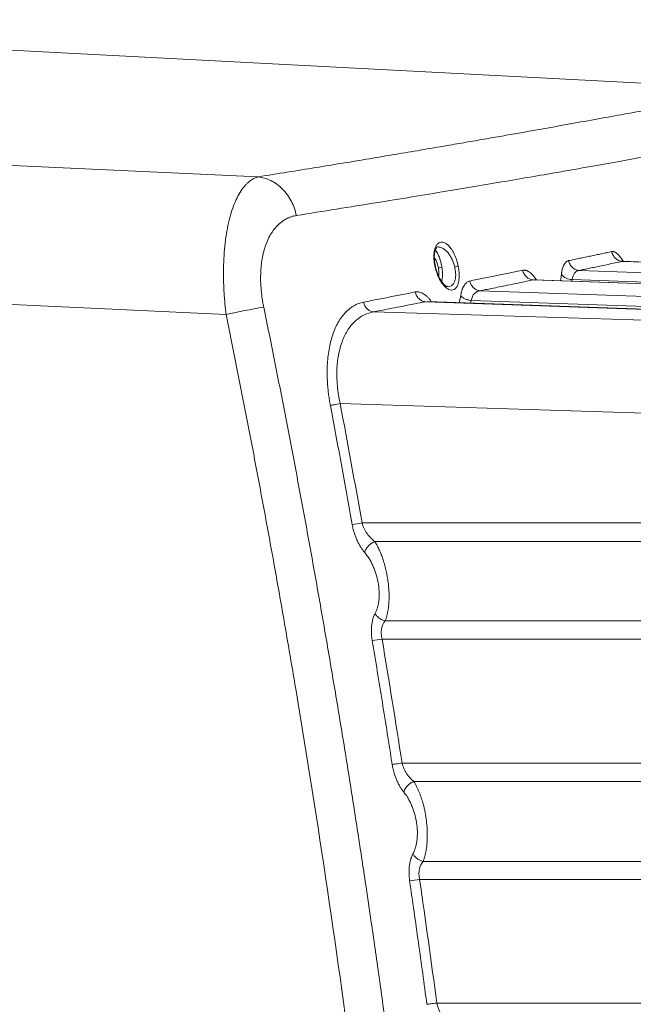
# Model space of a CAD drawing. Header units: millimetres. Extents: x 0 to 594, y 0 to 420.
# Tile 63 of 75: x 289 to 304, y 348 to 372. Entities that reach past the tile are written whole.
import ezdxf

# ---------------------------------------------------------------- set-up
doc = ezdxf.new("R2010")
doc.units = ezdxf.units.MM
doc.styles.add('SLDTEXTSTYLE1', font='TXT', dxfattribs={"width": 0.605})
doc.dimstyles.new('SLDDIMSTYLE1', dxfattribs={"dimtxt": 2.568319, "dimasz": 3.3, "dimexe": 0, "dimexo": 0.0625, "dimgap": 0.64208, "dimtad": 1, "dimdec": 0, "dimlfac": 5, "dimrnd": 1e-09, "dimzin": 12, "dimdsep": 46, "dimtxsty": 'SLDTEXTSTYLE1', "dimsah": 1, "dimcen": 0.09, "dimadec": 0, "dimazin": 3, "dimtfac": 1, "dimtdec": 1, "dimtofl": 0, "dimtmove": 0, "dimatfit": 3, "dimfxl": 0, "dimfrac": 2, "dimtolj": 1, "dimtzin": 12, "dimarcsym": 0})

# ---------------------------------------------------------------- blocks, each defined once
blk = doc.blocks.new('_D_6')
at = {"color": 7, "linetype": 'Continuous', "lineweight": 0}
for p, q in [((330.793, 371.409), (330.793, 208.509)), ((246.705, 326.965), (246.705, 208.509)), ((284.585, 214.042), (283.997, 214.042)), ((283.997, 214.042), (283.997, 210.097)), ((292.914, 214.042), (293.502, 214.042)), ((293.502, 214.042), (293.502, 210.097)), ((283.997, 210.097), (284.585, 210.097)), ((293.502, 210.097), (292.914, 210.097)), ((246.705, 209.509), (330.793, 209.509))]:
    blk.add_line(p, q, dxfattribs=at)
for points in [[(246.705, 209.509), (250.005, 209.009), (250.005, 210.009)], [(330.793, 209.509), (327.493, 210.009), (327.493, 209.009)]]:
    blk.add_solid(points, dxfattribs=at)
at = {"color": 7, "linetype": 'Continuous', "lineweight": 0, "char_height": 2.6458, "attachment_point": 1, "style": 'SLDTEXTSTYLE1'}
for s, insert in [('420', (285.81, 218.04)), ('16,6', (285.32, 213.508))]:
    blk.add_mtext(s, dxfattribs=dict(at, insert=insert))

msp = doc.modelspace()

# ---------------------------------------------------------------- linework, layer by layer
at = {"color": 7, "linetype": 'Continuous', "lineweight": 15}
for p, q in [((307.169, 370.571), (273.993, 372.309)), ((294.708, 368.386), (273.993, 369.35)), ((302.729, 366.049), (326.472, 365.216)), ((326.475, 365.484), (303.804, 366.278)), ((326.472, 365.482), (303.81, 366.276)), ((293.905, 364.951), (273.993, 365.881)), ((293.905, 364.951), (273.993, 365.881)), ((326.472, 364.939), (301.579, 365.812)), ((326.474, 364.941), (301.618, 365.813)), ((302.552, 365.82), (326.465, 364.983)), ((300.254, 365.542), (326.472, 364.621)), ((326.472, 364.3), (298.885, 365.269)), ((326.478, 364.303), (298.939, 365.27)), ((300.03, 365.298), (326.464, 364.371)), ((297.588, 365.013), (326.472, 364.118)), ((296.756, 362.724), (326.472, 361.799)), ((326.472, 359.744), (297.303, 359.744)), ((326.466, 359.278), (297.621, 359.278)), ((326.465, 357.299), (297.881, 357.299)), ((326.472, 356.846), (297.804, 356.846)), ((298.303, 353.751), (326.472, 353.751)), ((298.599, 353.29), (326.466, 353.289)), ((326.465, 351.295), (298.829, 351.294)), ((326.472, 350.843), (298.741, 350.843)), ((299.171, 347.758), (326.472, 347.758))]:
    msp.add_line(p, q, dxfattribs=at)
at = {"color": 8, "linetype": 'Continuous', "lineweight": 15}
for p, q in [((303.81, 366.276), (303.837, 366.273)), ((301.579, 365.812), (301.618, 365.809)), ((302.545, 365.781), (302.552, 365.82)), ((299.728, 365.242), (299.77, 365.416)), ((300.014, 365.232), (300.03, 365.298))]:
    msp.add_line(p, q, dxfattribs=at)
at = {"color": 7, "linetype": 'Continuous', "lineweight": 15}
for centre, radius, start, end in [((302.56, 366.182), 0.362, 220.5446, 268.8506), ((302.587, 322.798), 43.038, 100.3614, 101.637), ((295.691, 368.682), 9.083, 278.6559, 280.226), ((296.147, 366.624), 9.918, 278.1754, 279.6152), ((296.953, 363.016), 12.304, 277.1936, 278.3572)]:
    msp.add_arc(centre, radius, start, end, dxfattribs=at)
at = {"color": 8, "linetype": 'Continuous', "lineweight": 15}
for points, knots in [([(294.708, 368.386), (294.952, 368.425), (295.439, 368.503), (296.145, 368.617), (296.83, 368.729), (297.494, 368.839), (298.137, 368.947), (298.786, 369.057), (299.373, 369.157), (299.903, 369.248), (300.356, 369.327), (300.795, 369.404), (301.22, 369.478), (301.63, 369.551), (302.027, 369.621), (302.409, 369.69), (302.895, 369.777), (303.466, 369.881), (304.099, 369.996), (304.696, 370.106), (305.246, 370.209), (305.749, 370.303), (306.216, 370.392), (306.623, 370.469), (306.933, 370.528), (307.126, 370.565), (307.147, 370.569), (307.158, 370.571)], [0, 0, 0, 0, 0.030228, 0.060432, 0.090619, 0.120796, 0.150972, 0.181153, 0.215338, 0.239741, 0.264131, 0.288514, 0.312891, 0.337269, 0.36165, 0.386038, 0.410437, 0.458563, 0.506634, 0.556413, 0.609977, 0.663766, 0.721064, 0.790324, 0.859894, 0.931472, 1, 1, 1, 1]), ([(295.662, 367.421), (296.333, 367.527), (297.656, 367.737), (299.415, 368.026), (300.983, 368.29), (302.358, 368.527), (303.556, 368.739), (304.587, 368.925), (305.525, 369.096), (306.359, 369.248), (307.071, 369.38), (307.619, 369.482), (308.001, 369.554), (308.234, 369.598), (308.259, 369.603), (308.272, 369.605)], [0, 0, 0, 0, 0.083376, 0.164235, 0.242584, 0.318433, 0.391788, 0.462659, 0.531052, 0.611269, 0.690858, 0.769827, 0.848186, 0.925945, 1, 1, 1, 1]), ([(299.135, 366.554), (299.149, 366.539), (299.178, 366.506), (299.217, 366.422), (299.252, 366.329), (299.28, 366.23), (299.292, 366.161), (299.298, 366.127)], [0, 0, 0, 0, 0.195692, 0.415269, 0.610563, 0.811224, 1, 1, 1, 1]), ([(299.202, 366.635), (299.233, 366.633), (299.309, 366.627), (299.416, 366.537), (299.5, 366.423), (299.567, 366.303), (299.598, 366.202), (299.618, 366.138)], [0, 0, 0, 0, 0.203828, 0.499345, 0.6465, 0.778628, 1, 1, 1, 1]), ([(299.112, 366.369), (299.13, 366.338), (299.16, 366.286), (299.191, 366.194), (299.204, 366.139), (299.21, 366.111)], [0, 0, 0, 0, 0.433542, 0.717279, 1, 1, 1, 1]), ([(299.21, 366.111), (299.214, 366.084), (299.223, 366.031), (299.226, 365.958), (299.222, 365.918), (299.22, 365.9)], [0, 0, 0, 0, 0.36258, 0.72464, 1, 1, 1, 1]), ([(299.298, 366.127), (299.303, 366.093), (299.312, 366.024), (299.314, 365.926), (299.309, 365.839), (299.299, 365.794), (299.294, 365.772)], [0, 0, 0, 0, 0.258576, 0.513331, 0.767635, 1, 1, 1, 1]), ([(299.618, 366.138), (299.628, 366.085), (299.644, 366.002), (299.643, 365.897), (299.632, 365.816), (299.607, 365.744), (299.568, 365.687), (299.516, 365.647), (299.474, 365.643), (299.451, 365.641)], [0, 0, 0, 0, 0.194028, 0.305405, 0.418146, 0.548488, 0.688061, 0.836589, 1, 1, 1, 1]), ([(302.257, 365.791), (302.259, 365.797), (302.272, 365.842), (302.279, 365.898), (302.285, 365.947)], [0, 0, 0, 0, 0.138635, 1, 1, 1, 1])]:
    msp.add_open_spline(points, degree=3, knots=knots, dxfattribs=at)
at = {"color": 7, "linetype": 'Continuous', "lineweight": 15}
for points, knots in [([(293.905, 364.951), (293.902, 364.98), (293.895, 365.036), (293.886, 365.12), (293.878, 365.204), (293.871, 365.288), (293.864, 365.372), (293.858, 365.454), (293.853, 365.537), (293.849, 365.619), (293.846, 365.7), (293.843, 365.781), (293.842, 365.861), (293.841, 365.94), (293.841, 366.019), (293.843, 366.182), (293.852, 366.426), (293.88, 366.738), (293.923, 367.033), (293.98, 367.306), (294.051, 367.555), (294.133, 367.771), (294.225, 367.956), (294.306, 368.079), (294.373, 368.161), (294.422, 368.214), (294.474, 368.261), (294.529, 368.303), (294.586, 368.338), (294.646, 368.367), (294.687, 368.38), (294.708, 368.386)], [0, 0, 0, 0, 0.016227, 0.032403, 0.048529, 0.064609, 0.080643, 0.096635, 0.112584, 0.128495, 0.144368, 0.160205, 0.17601, 0.191783, 0.207526, 0.223242, 0.290505, 0.358396, 0.427068, 0.496671, 0.566064, 0.637572, 0.703987, 0.773027, 0.802942, 0.833687, 0.865266, 0.897683, 0.930943, 0.965047, 1, 1, 1, 1]), ([(294.708, 368.386), (294.811, 368.374), (294.918, 368.343), (295.127, 368.24), (295.227, 368.168), (295.404, 367.99), (295.48, 367.884), (295.597, 367.658), (295.638, 367.538), (295.662, 367.421)], [0, 0, 0, 0, 0.25, 0.25, 0.5, 0.5, 0.75, 0.75, 1, 1, 1, 1]), ([(294.846, 365.134), (294.843, 365.146), (294.837, 365.178), (294.825, 365.244), (294.803, 365.371), (294.781, 365.556), (294.766, 365.789), (294.769, 365.976), (294.778, 366.115), (294.79, 366.236), (294.813, 366.384), (294.846, 366.524), (294.878, 366.63), (294.938, 366.801), (295.056, 367.03), (295.221, 367.213), (295.364, 367.314), (295.456, 367.361), (295.524, 367.387), (295.573, 367.402), (295.615, 367.412), (295.646, 367.418), (295.662, 367.421)], [0, 0, 0, 0, 0.009915, 0.027103, 0.055331, 0.115968, 0.182197, 0.252816, 0.280273, 0.308203, 0.365327, 0.42384, 0.453514, 0.483404, 0.621984, 0.762174, 0.828215, 0.890551, 0.927732, 0.947738, 0.973855, 1, 1, 1, 1]), ([(299.125, 366.153), (299.123, 366.163), (299.119, 366.182), (299.114, 366.211), (299.109, 366.24), (299.104, 366.279), (299.1, 366.326), (299.097, 366.399), (299.101, 366.486), (299.117, 366.574), (299.144, 366.649), (299.179, 366.705), (299.223, 366.743), (299.271, 366.76), (299.326, 366.758), (299.388, 366.734), (299.456, 366.682), (299.515, 366.613), (299.558, 366.547), (299.589, 366.494), (299.616, 366.439), (299.641, 366.381), (299.662, 366.322), (299.68, 366.266), (299.695, 366.21), (299.703, 366.174), (299.707, 366.156)], [0, 0, 0, 0, 0.01477, 0.029396, 0.043919, 0.058383, 0.087793, 0.117091, 0.172511, 0.232191, 0.285193, 0.346279, 0.404201, 0.462532, 0.522382, 0.587903, 0.661454, 0.738913, 0.779413, 0.811864, 0.847417, 0.882736, 0.913764, 0.944465, 0.972303, 1, 1, 1, 1]), ([(299.137, 366.145), (299.126, 366.207), (299.106, 366.319), (299.11, 366.455), (299.128, 366.541), (299.154, 366.603), (299.181, 366.636), (299.196, 366.639), (299.205, 366.64)], [0, 0, 0, 0, 0.212406, 0.38541, 0.52253, 0.625205, 0.772473, 1, 1, 1, 1]), ([(302.285, 365.947), (302.286, 365.958), (302.288, 365.979), (302.293, 366.009), (302.298, 366.039), (302.304, 366.067), (302.314, 366.105), (302.329, 366.152), (302.351, 366.198), (302.376, 366.235), (302.4, 366.26), (302.423, 366.277), (302.443, 366.287), (302.457, 366.291), (302.464, 366.293)], [0, 0, 0, 0, 0.053181, 0.106265, 0.159381, 0.212658, 0.266227, 0.393537, 0.521715, 0.639395, 0.758425, 0.838545, 0.918959, 1, 1, 1, 1]), ([(302.464, 366.293), (302.512, 366.303), (302.606, 366.322), (302.746, 366.352), (302.884, 366.38), (303.02, 366.409), (303.153, 366.437), (303.285, 366.465), (303.415, 366.492), (303.5, 366.51), (303.543, 366.519)], [0, 0, 0, 0, 0.126429, 0.25245, 0.378062, 0.503266, 0.628061, 0.752448, 0.876428, 1, 1, 1, 1]), ([(302.729, 366.049), (302.695, 366.051), (302.663, 366.06), (302.605, 366.086), (302.58, 366.104), (302.537, 366.143), (302.517, 366.168), (302.484, 366.225), (302.471, 366.258), (302.464, 366.293)], [0, 0, 0, 0, 0.25, 0.25, 0.5, 0.5, 0.75, 0.75, 1, 1, 1, 1]), ([(303.543, 366.519), (303.547, 366.52), (303.555, 366.521), (303.567, 366.522), (303.58, 366.52), (303.593, 366.518), (303.616, 366.511), (303.65, 366.493), (303.692, 366.459), (303.73, 366.419), (303.763, 366.376), (303.795, 366.329), (303.815, 366.294), (303.825, 366.277)], [0, 0, 0, 0, 0.048311, 0.096608, 0.144967, 0.193461, 0.242162, 0.397485, 0.553989, 0.671171, 0.788806, 0.894355, 1, 1, 1, 1]), ([(303.81, 366.275), (303.777, 366.278), (303.744, 366.286), (303.685, 366.312), (303.659, 366.33), (303.616, 366.369), (303.596, 366.394), (303.562, 366.451), (303.55, 366.484), (303.543, 366.519)], [0, 0, 0, 0, 0.25, 0.25, 0.5, 0.5, 0.75, 0.75, 1, 1, 1, 1]), ([(299.707, 366.156), (299.709, 366.145), (299.713, 366.124), (299.718, 366.092), (299.723, 366.061), (299.726, 366.03), (299.729, 365.999), (299.731, 365.962), (299.732, 365.918), (299.731, 365.868), (299.726, 365.821), (299.717, 365.757), (299.696, 365.684), (299.657, 365.613), (299.603, 365.567), (299.538, 365.553), (299.466, 365.571), (299.395, 365.619), (299.328, 365.69), (299.274, 365.767), (299.234, 365.839), (299.204, 365.902), (299.179, 365.963), (299.158, 366.026), (299.139, 366.089), (299.129, 366.132), (299.125, 366.153)], [0, 0, 0, 0, 0.016177, 0.032199, 0.048121, 0.063997, 0.079883, 0.095835, 0.123126, 0.150552, 0.178386, 0.206443, 0.269858, 0.337831, 0.41183, 0.490184, 0.570137, 0.647043, 0.718564, 0.78437, 0.827969, 0.864467, 0.900513, 0.934158, 0.967182, 1, 1, 1, 1]), ([(299.453, 365.64), (299.43, 365.646), (299.391, 365.656), (299.298, 365.754), (299.223, 365.883), (299.165, 366.028), (299.143, 366.119), (299.132, 366.167)], [0, 0, 0, 0, 0.275503, 0.474769, 0.706663, 0.845742, 1, 1, 1, 1]), ([(299.21, 366.111), (299.216, 366.112), (299.227, 366.114), (299.258, 366.119), (299.278, 366.123), (299.298, 366.127)], [0, 0, 0, 0, 0.5, 0.5, 1, 1, 1, 1]), ([(299.707, 366.156), (299.698, 366.154), (299.684, 366.151), (299.651, 366.145), (299.633, 366.141), (299.618, 366.138)], [0, 0, 0, 0, 0.5, 0.5, 1, 1, 1, 1]), ([(299.997, 365.785), (300.055, 365.797), (300.17, 365.821), (300.341, 365.855), (300.51, 365.89), (300.676, 365.923), (300.84, 365.957), (301.002, 365.99), (301.161, 366.023), (301.266, 366.044), (301.319, 366.055)], [0, 0, 0, 0, 0.126575, 0.2527, 0.378374, 0.503599, 0.628374, 0.752698, 0.876574, 1, 1, 1, 1]), ([(301.319, 366.055), (301.324, 366.056), (301.334, 366.058), (301.351, 366.059), (301.367, 366.058), (301.384, 366.055), (301.4, 366.051), (301.427, 366.042), (301.463, 366.024), (301.509, 365.992), (301.554, 365.95), (301.594, 365.905), (301.63, 365.858), (301.651, 365.826), (301.661, 365.811)], [0, 0, 0, 0, 0.049589, 0.099186, 0.148873, 0.198729, 0.248833, 0.299264, 0.430301, 0.561958, 0.687938, 0.814182, 0.90725, 1, 1, 1, 1]), ([(301.579, 365.812), (301.547, 365.814), (301.515, 365.823), (301.458, 365.849), (301.433, 365.867), (301.391, 365.906), (301.371, 365.931), (301.338, 365.988), (301.326, 366.021), (301.319, 366.055)], [0, 0, 0, 0, 0.25, 0.25, 0.5, 0.5, 0.75, 0.75, 1, 1, 1, 1]), ([(302.552, 365.82), (302.562, 365.888), (302.583, 365.944), (302.645, 366.021), (302.684, 366.043), (302.729, 366.049)], [0, 0, 0, 0, 0.5, 0.5, 1, 1, 1, 1]), ([(302.729, 366.049), (302.771, 366.058), (302.858, 366.076), (302.992, 366.104), (303.135, 366.134), (303.35, 366.179), (303.577, 366.226), (303.75, 366.263), (303.81, 366.275)], [0, 0, 0, 0, 0.111182, 0.231581, 0.361196, 0.500026, 0.82589, 1, 1, 1, 1]), ([(300.254, 365.542), (300.298, 365.551), (300.396, 365.571), (300.554, 365.602), (300.735, 365.639), (300.955, 365.684), (301.186, 365.731), (301.402, 365.775), (301.526, 365.801), (301.579, 365.812)], [0, 0, 0, 0, 0.097167, 0.212915, 0.347242, 0.50015, 0.708632, 0.875249, 1, 1, 1, 1]), ([(301.622, 365.811), (301.615, 365.811), (301.607, 365.811), (301.606, 365.81), (301.606, 365.81)], [0, 0, 0, 0, 0.888627, 1, 1, 1, 1]), ([(299.77, 365.416), (299.771, 365.427), (299.774, 365.449), (299.78, 365.48), (299.787, 365.51), (299.794, 365.538), (299.802, 365.565), (299.812, 365.591), (299.822, 365.615), (299.832, 365.639), (299.85, 365.671), (299.875, 365.708), (299.907, 365.741), (299.938, 365.763), (299.967, 365.778), (299.987, 365.783), (299.997, 365.785)], [0, 0, 0, 0, 0.050734, 0.101277, 0.151757, 0.202298, 0.253026, 0.304068, 0.355544, 0.407574, 0.460273, 0.588793, 0.717969, 0.810621, 0.904451, 1, 1, 1, 1]), ([(300.254, 365.542), (300.222, 365.545), (300.19, 365.553), (300.135, 365.58), (300.11, 365.598), (300.069, 365.637), (300.049, 365.661), (300.017, 365.718), (300.004, 365.751), (299.997, 365.785)], [0, 0, 0, 0, 0.25, 0.25, 0.5, 0.5, 0.75, 0.75, 1, 1, 1, 1]), ([(297.34, 365.257), (297.404, 365.27), (297.532, 365.294), (297.721, 365.332), (297.908, 365.368), (298.093, 365.405), (298.275, 365.441), (298.455, 365.477), (298.574, 365.5), (298.633, 365.512)], [0, 0, 0, 0, 0.144727, 0.28883, 0.43231, 0.575167, 0.717401, 0.859012, 1, 1, 1, 1]), ([(298.633, 365.512), (298.64, 365.513), (298.653, 365.515), (298.674, 365.516), (298.696, 365.516), (298.718, 365.513), (298.75, 365.506), (298.794, 365.49), (298.848, 365.46), (298.902, 365.42), (298.953, 365.373), (299, 365.321), (299.03, 365.282), (299.045, 365.262)], [0, 0, 0, 0, 0.052821, 0.105706, 0.158752, 0.212056, 0.265713, 0.395174, 0.524802, 0.651128, 0.777878, 0.889124, 1, 1, 1, 1]), ([(298.885, 365.268), (298.853, 365.271), (298.823, 365.28), (298.768, 365.307), (298.744, 365.325), (298.703, 365.364), (298.684, 365.388), (298.652, 365.445), (298.64, 365.477), (298.633, 365.512)], [0, 0, 0, 0, 0.25, 0.25, 0.5, 0.5, 0.75, 0.75, 1, 1, 1, 1]), ([(300.03, 365.298), (300.017, 365.299), (300.004, 365.301), (299.98, 365.306), (299.968, 365.308), (299.933, 365.317), (299.909, 365.324), (299.863, 365.344), (299.841, 365.356), (299.801, 365.384), (299.783, 365.4), (299.77, 365.416)], [0, 0, 0, 0, 0.125, 0.125, 0.25, 0.25, 0.5, 0.5, 0.75, 0.75, 1, 1, 1, 1]), ([(300.03, 365.298), (300.043, 365.371), (300.072, 365.43), (300.151, 365.512), (300.2, 365.535), (300.254, 365.542)], [0, 0, 0, 0, 0.5, 0.5, 1, 1, 1, 1]), ([(297.585, 270.231), (297.62, 270.476), (297.69, 270.965), (297.793, 271.699), (297.893, 272.434), (297.992, 273.168), (298.089, 273.902), (298.183, 274.636), (298.276, 275.371), (298.367, 276.105), (298.456, 276.839), (298.542, 277.573), (298.627, 278.307), (298.71, 279.041), (298.79, 279.775), (298.869, 280.509), (298.946, 281.243), (299.021, 281.977), (299.094, 282.71), (299.164, 283.444), (299.233, 284.177), (299.3, 284.911), (299.365, 285.644), (299.428, 286.377), (299.489, 287.11), (299.548, 287.843), (299.605, 288.576), (299.66, 289.308), (299.713, 290.041), (299.764, 290.773), (299.814, 291.505), (299.861, 292.237), (299.906, 292.969), (299.95, 293.7), (299.991, 294.432), (300.031, 295.163), (300.068, 295.894), (300.104, 296.625), (300.138, 297.356), (300.169, 298.086), (300.199, 298.816), (300.227, 299.546), (300.253, 300.276), (300.277, 301.006), (300.3, 301.735), (300.32, 302.464), (300.338, 303.193), (300.355, 303.922), (300.369, 304.65), (300.382, 305.378), (300.392, 306.106), (300.401, 306.834), (300.408, 307.561), (300.413, 308.288), (300.416, 309.015), (300.417, 309.742), (300.417, 310.468), (300.414, 311.194), (300.41, 311.919), (300.403, 312.645), (300.395, 313.37), (300.385, 314.094), (300.373, 314.819), (300.359, 315.543), (300.343, 316.267), (300.326, 316.99), (300.306, 317.713), (300.285, 318.436), (300.262, 319.158), (300.237, 319.88), (300.21, 320.602), (300.181, 321.323), (300.15, 322.044), (300.118, 322.764), (300.083, 323.485), (300.047, 324.204), (300.009, 324.924), (299.969, 325.643), (299.927, 326.361), (299.884, 327.08), (299.838, 327.797), (299.791, 328.515), (299.742, 329.232), (299.691, 329.948), (299.638, 330.664), (299.584, 331.38), (299.527, 332.095), (299.469, 332.81), (299.409, 333.524), (299.347, 334.238), (299.283, 334.952), (299.218, 335.665), (299.15, 336.377), (299.081, 337.089), (299.01, 337.801), (298.937, 338.512), (298.863, 339.223), (298.786, 339.933), (298.708, 340.642), (298.628, 341.352), (298.546, 342.06), (298.462, 342.768), (298.377, 343.476), (298.29, 344.183), (298.201, 344.89), (298.11, 345.596), (298.017, 346.301), (297.923, 347.006), (297.827, 347.711), (297.729, 348.415), (297.629, 349.118), (297.527, 349.821), (297.424, 350.523), (297.319, 351.225), (297.212, 351.926), (297.103, 352.627), (296.993, 353.327), (296.881, 354.026), (296.767, 354.725), (296.651, 355.423), (296.533, 356.121), (296.414, 356.818), (296.293, 357.515), (296.17, 358.21), (296.046, 358.906), (295.92, 359.6), (295.791, 360.294), (295.662, 360.988), (295.53, 361.68), (295.397, 362.372), (295.262, 363.064), (295.125, 363.755), (294.987, 364.445), (294.893, 364.904), (294.846, 365.134)], [0, 0, 0, 0, 0.007776, 0.015549, 0.023319, 0.031086, 0.03885, 0.046611, 0.054369, 0.062125, 0.069877, 0.077626, 0.085373, 0.093116, 0.100856, 0.108593, 0.116328, 0.124059, 0.131787, 0.139512, 0.147234, 0.154953, 0.162669, 0.170382, 0.178092, 0.185798, 0.193502, 0.201202, 0.2089, 0.216594, 0.224285, 0.231973, 0.239658, 0.24734, 0.255018, 0.262694, 0.270366, 0.278036, 0.285702, 0.293365, 0.301025, 0.308682, 0.316336, 0.323987, 0.331635, 0.33928, 0.346921, 0.35456, 0.362195, 0.369828, 0.377457, 0.385083, 0.392706, 0.400326, 0.407943, 0.415557, 0.423168, 0.430776, 0.438381, 0.445983, 0.453582, 0.461177, 0.46877, 0.476359, 0.483946, 0.491529, 0.49911, 0.506687, 0.514261, 0.521832, 0.5294, 0.536965, 0.544527, 0.552086, 0.559642, 0.567195, 0.574744, 0.582291, 0.589834, 0.597375, 0.604912, 0.612446, 0.619977, 0.627506, 0.635031, 0.642553, 0.650071, 0.657587, 0.6651, 0.67261, 0.680116, 0.68762, 0.69512, 0.702618, 0.710112, 0.717603, 0.725092, 0.732577, 0.740059, 0.747538, 0.755014, 0.762487, 0.769957, 0.777424, 0.784887, 0.792348, 0.799806, 0.80726, 0.814712, 0.82216, 0.829606, 0.837048, 0.844488, 0.851924, 0.859357, 0.866788, 0.874215, 0.881639, 0.88906, 0.896478, 0.903892, 0.911304, 0.918713, 0.926118, 0.93352, 0.940919, 0.948316, 0.955708, 0.963098, 0.970485, 0.977868, 0.985249, 0.992626, 1, 1, 1, 1]), ([(296.511, 362.68), (296.507, 362.703), (296.499, 362.747), (296.488, 362.814), (296.478, 362.88), (296.469, 362.947), (296.46, 363.012), (296.453, 363.078), (296.442, 363.194), (296.432, 363.359), (296.43, 363.573), (296.44, 363.78), (296.468, 364.05), (296.536, 364.367), (296.642, 364.641), (296.751, 364.83), (296.852, 364.964), (296.968, 365.081), (297.075, 365.156), (297.16, 365.199), (297.218, 365.224), (297.278, 365.243), (297.319, 365.252), (297.34, 365.257)], [0, 0, 0, 0, 0.016977, 0.033846, 0.050621, 0.067315, 0.083942, 0.100517, 0.117053, 0.17249, 0.227951, 0.284711, 0.341452, 0.457501, 0.579742, 0.644664, 0.711135, 0.789619, 0.86881, 0.90111, 0.933706, 0.966652, 1, 1, 1, 1]), ([(297.588, 365.013), (297.557, 365.016), (297.527, 365.025), (297.473, 365.053), (297.449, 365.07), (297.409, 365.11), (297.391, 365.134), (297.359, 365.19), (297.347, 365.223), (297.34, 365.257)], [0, 0, 0, 0, 0.25, 0.25, 0.5, 0.5, 0.75, 0.75, 1, 1, 1, 1]), ([(297.588, 365.013), (297.646, 365.025), (297.779, 365.05), (297.999, 365.093), (298.286, 365.15), (298.587, 365.209), (298.798, 365.251), (298.885, 365.268)], [0, 0, 0, 0, 0.131477, 0.298224, 0.500245, 0.793808, 1, 1, 1, 1]), ([(296.625, 270.352), (296.658, 270.581), (296.723, 271.038), (296.819, 271.724), (296.913, 272.41), (297.006, 273.097), (297.097, 273.783), (297.186, 274.47), (297.273, 275.158), (297.359, 275.845), (297.442, 276.533), (297.525, 277.22), (297.605, 277.908), (297.684, 278.597), (297.761, 279.285), (297.836, 279.974), (297.91, 280.663), (297.981, 281.352), (298.052, 282.042), (298.12, 282.731), (298.187, 283.421), (298.252, 284.111), (298.315, 284.802), (298.376, 285.492), (298.436, 286.183), (298.494, 286.874), (298.55, 287.565), (298.605, 288.256), (298.658, 288.948), (298.709, 289.64), (298.758, 290.332), (298.806, 291.025), (298.852, 291.717), (298.896, 292.41), (298.939, 293.103), (298.98, 293.796), (299.12, 296.284), (299.31, 300.568), (299.447, 306.648), (299.451, 312.724), (299.346, 317.693), (299.203, 321.554), (299.032, 325.18), (298.752, 329.686), (298.314, 335.032), (297.779, 340.339), (297.159, 345.513), (296.456, 350.582), (295.861, 354.345), (295.428, 356.889), (295.193, 358.229), (294.95, 359.57), (294.7, 360.913), (294.443, 362.258), (294.178, 363.604), (293.996, 364.502), (293.905, 364.951)], [0, 0, 0, 0, 0.0072862, 0.0145721, 0.0218578, 0.0291433, 0.0364287, 0.0437141, 0.0509995, 0.0582848, 0.0655703, 0.0728559, 0.0801416, 0.0874276, 0.0947138, 0.1020003, 0.1092872, 0.1165745, 0.1238622, 0.1311505, 0.1384392, 0.1457286, 0.1530185, 0.1603092, 0.1676005, 0.1748927, 0.1821856, 0.1894795, 0.1967742, 0.2040699, 0.2113665, 0.2186643, 0.2259631, 0.233263, 0.2405642, 0.2478665, 0.2551702, 0.3191862, 0.383115, 0.4469873, 0.5108338, 0.5398617, 0.5688538, 0.6253218, 0.6822567, 0.738031, 0.7935381, 0.8466101, 0.8994481, 0.9137154, 0.9280145, 0.9423457, 0.9567095, 0.9711063, 0.9855363, 1, 1, 1, 1]), ([(296.625, 270.352), (296.658, 270.581), (296.723, 271.038), (296.819, 271.724), (296.913, 272.41), (297.006, 273.097), (297.097, 273.783), (297.186, 274.47), (297.273, 275.158), (297.359, 275.845), (297.442, 276.533), (297.525, 277.22), (297.605, 277.908), (297.684, 278.597), (297.761, 279.285), (297.836, 279.974), (297.91, 280.663), (297.981, 281.352), (298.052, 282.042), (298.12, 282.731), (298.187, 283.421), (298.252, 284.111), (298.315, 284.802), (298.376, 285.492), (298.436, 286.183), (298.494, 286.874), (298.55, 287.565), (298.605, 288.256), (298.658, 288.948), (298.709, 289.64), (298.758, 290.332), (298.806, 291.025), (298.852, 291.717), (298.896, 292.41), (298.939, 293.103), (298.98, 293.796), (299.12, 296.284), (299.31, 300.568), (299.447, 306.648), (299.451, 312.724), (299.346, 317.693), (299.203, 321.554), (299.032, 325.18), (298.752, 329.686), (298.314, 335.032), (297.779, 340.339), (297.159, 345.513), (296.456, 350.582), (295.861, 354.345), (295.428, 356.889), (295.193, 358.229), (294.95, 359.57), (294.7, 360.913), (294.443, 362.258), (294.178, 363.604), (293.996, 364.502), (293.905, 364.951)], [0, 0, 0, 0, 0.0072862, 0.0145721, 0.0218578, 0.0291433, 0.0364287, 0.0437141, 0.0509995, 0.0582848, 0.0655703, 0.0728559, 0.0801416, 0.0874276, 0.0947138, 0.1020003, 0.1092872, 0.1165745, 0.1238622, 0.1311505, 0.1384392, 0.1457286, 0.1530185, 0.1603092, 0.1676005, 0.1748927, 0.1821856, 0.1894795, 0.1967742, 0.2040699, 0.2113665, 0.2186643, 0.2259631, 0.233263, 0.2405642, 0.2478665, 0.2551702, 0.3191862, 0.383115, 0.4469873, 0.5108338, 0.5398617, 0.5688538, 0.6253218, 0.6822567, 0.738031, 0.7935381, 0.8466101, 0.8994481, 0.9137154, 0.9280145, 0.9423457, 0.9567095, 0.9711063, 0.9855363, 1, 1, 1, 1]), ([(296.756, 362.724), (296.724, 362.871), (296.701, 363.019), (296.674, 363.311), (296.67, 363.454), (296.689, 363.867), (296.741, 364.117), (296.866, 364.425), (296.916, 364.517), (297.026, 364.678), (297.087, 364.746), (297.284, 364.918), (297.432, 364.987), (297.588, 365.013)], [0, 0, 0, 0, 0.125, 0.125, 0.25, 0.25, 0.5, 0.5, 0.625, 0.625, 0.75, 0.75, 1, 1, 1, 1]), ([(296.756, 362.724), (296.709, 362.715), (296.658, 362.705), (296.571, 362.69), (296.535, 362.684), (296.511, 362.68)], [0, 0, 0, 0, 0.5, 0.5, 1, 1, 1, 1]), ([(297.058, 359.703), (297.013, 359.952), (296.924, 360.451), (296.788, 361.196), (296.651, 361.939), (296.558, 362.434), (296.511, 362.68)], [0, 0, 0, 0, 0.251098, 0.501464, 0.751098, 1, 1, 1, 1]), ([(297.371, 359.005), (297.363, 359.015), (297.347, 359.034), (297.323, 359.065), (297.3, 359.097), (297.278, 359.131), (297.246, 359.181), (297.208, 359.25), (297.166, 359.34), (297.129, 359.432), (297.103, 359.514), (297.083, 359.584), (297.069, 359.643), (297.062, 359.683), (297.058, 359.703)], [0, 0, 0, 0, 0.058834, 0.117061, 0.174791, 0.232134, 0.289204, 0.42109, 0.550164, 0.669078, 0.786279, 0.857976, 0.929084, 1, 1, 1, 1]), ([(297.621, 359.278), (297.551, 359.332), (297.485, 359.399), (297.374, 359.557), (297.329, 359.649), (297.303, 359.744)], [0, 0, 0, 0, 0.5, 0.5, 1, 1, 1, 1]), ([(297.621, 359.278), (297.589, 359.266), (297.558, 359.249), (297.503, 359.21), (297.479, 359.188), (297.439, 359.144), (297.42, 359.119), (297.389, 359.064), (297.377, 359.034), (297.371, 359.005)], [0, 0, 0, 0, 0.25, 0.25, 0.5, 0.5, 0.75, 0.75, 1, 1, 1, 1]), ([(297.881, 357.299), (297.885, 357.309), (297.892, 357.328), (297.903, 357.358), (297.912, 357.388), (297.921, 357.419), (297.929, 357.45), (297.937, 357.481), (297.949, 357.54), (297.964, 357.631), (297.976, 357.759), (297.98, 357.894), (297.977, 358.036), (297.966, 358.183), (297.942, 358.376), (297.893, 358.623), (297.825, 358.847), (297.761, 359.011), (297.72, 359.1), (297.685, 359.17), (297.655, 359.224), (297.632, 359.259), (297.621, 359.278)], [0, 0, 0, 0, 0.020342, 0.040241, 0.059694, 0.078692, 0.097229, 0.1153, 0.132904, 0.196649, 0.258799, 0.321711, 0.384862, 0.448473, 0.514022, 0.636735, 0.773778, 0.833039, 0.89575, 0.925452, 0.960218, 1, 1, 1, 1]), ([(297.63, 357.487), (297.635, 357.496), (297.645, 357.514), (297.658, 357.544), (297.67, 357.574), (297.681, 357.606), (297.697, 357.657), (297.713, 357.729), (297.726, 357.827), (297.732, 357.931), (297.73, 358.075), (297.707, 358.263), (297.662, 358.446), (297.614, 358.584), (297.573, 358.682), (297.528, 358.774), (297.484, 358.85), (297.444, 358.911), (297.408, 358.96), (297.383, 358.99), (297.371, 359.005)], [0, 0, 0, 0, 0.025344, 0.050442, 0.075354, 0.100136, 0.124847, 0.187293, 0.249224, 0.311347, 0.373456, 0.497615, 0.622241, 0.684474, 0.747688, 0.810189, 0.873636, 0.915345, 0.95741, 1, 1, 1, 1]), ([(297.557, 356.807), (297.556, 356.817), (297.552, 356.838), (297.548, 356.868), (297.544, 356.904), (297.54, 356.945), (297.537, 357.01), (297.536, 357.09), (297.542, 357.184), (297.555, 357.273), (297.573, 357.345), (297.592, 357.402), (297.61, 357.447), (297.623, 357.473), (297.63, 357.487)], [0, 0, 0, 0, 0.038935, 0.077474, 0.115679, 0.175598, 0.236041, 0.363733, 0.49126, 0.620005, 0.751026, 0.833061, 0.915891, 1, 1, 1, 1]), ([(297.881, 357.299), (297.853, 357.306), (297.826, 357.315), (297.776, 357.339), (297.753, 357.353), (297.712, 357.384), (297.693, 357.401), (297.658, 357.441), (297.642, 357.463), (297.63, 357.487)], [0, 0, 0, 0, 0.25, 0.25, 0.5, 0.5, 0.75, 0.75, 1, 1, 1, 1]), ([(297.804, 356.846), (297.793, 356.889), (297.786, 356.934), (297.782, 357.02), (297.784, 357.062), (297.806, 357.18), (297.838, 357.248), (297.881, 357.299)], [0, 0, 0, 0, 0.25, 0.25, 0.5, 0.5, 1, 1, 1, 1]), ([(298.056, 353.715), (298.016, 353.974), (297.935, 354.491), (297.811, 355.265), (297.685, 356.037), (297.6, 356.551), (297.557, 356.807)], [0, 0, 0, 0, 0.251016, 0.501354, 0.751016, 1, 1, 1, 1]), ([(298.303, 353.751), (298.249, 353.743), (298.197, 353.735), (298.135, 353.726), (298.118, 353.723), (298.085, 353.719), (298.069, 353.717), (298.056, 353.715)], [0, 0, 0, 0, 0.5, 0.5, 0.75, 0.75, 1, 1, 1, 1]), ([(298.348, 353.024), (298.34, 353.033), (298.324, 353.053), (298.302, 353.084), (298.28, 353.116), (298.259, 353.149), (298.23, 353.199), (298.194, 353.267), (298.154, 353.356), (298.121, 353.447), (298.096, 353.528), (298.079, 353.598), (298.066, 353.656), (298.06, 353.695), (298.056, 353.715)], [0, 0, 0, 0, 0.058874, 0.117178, 0.175025, 0.232525, 0.289795, 0.420766, 0.548997, 0.668439, 0.785885, 0.857595, 0.928836, 1, 1, 1, 1]), ([(298.599, 353.29), (298.532, 353.343), (298.47, 353.41), (298.366, 353.567), (298.325, 353.658), (298.303, 353.751)], [0, 0, 0, 0, 0.5, 0.5, 1, 1, 1, 1]), ([(298.599, 353.29), (298.591, 353.287), (298.577, 353.281), (298.555, 353.271), (298.535, 353.259), (298.515, 353.247), (298.496, 353.234), (298.479, 353.22), (298.462, 353.206), (298.447, 353.192), (298.433, 353.177), (298.42, 353.162), (298.408, 353.146), (298.396, 353.13), (298.385, 353.113), (298.375, 353.096), (298.366, 353.078), (298.359, 353.06), (298.352, 353.042), (298.349, 353.03), (298.348, 353.024)], [0, 0, 0, 0, 0.063109, 0.125057, 0.185668, 0.244793, 0.302306, 0.358107, 0.412123, 0.464301, 0.514741, 0.565553, 0.617411, 0.670219, 0.723864, 0.778224, 0.833164, 0.888541, 0.944205, 1, 1, 1, 1]), ([(298.829, 351.294), (298.833, 351.305), (298.842, 351.327), (298.854, 351.361), (298.865, 351.396), (298.875, 351.432), (298.884, 351.468), (298.892, 351.505), (298.9, 351.542), (298.906, 351.58), (298.922, 351.679), (298.937, 351.851), (298.934, 352.089), (298.914, 352.313), (298.881, 352.522), (298.843, 352.684), (298.811, 352.797), (298.79, 352.865), (298.766, 352.936), (298.739, 353.007), (298.709, 353.08), (298.675, 353.152), (298.638, 353.223), (298.612, 353.267), (298.599, 353.29)], [0, 0, 0, 0, 0.022783, 0.045143, 0.067077, 0.088577, 0.109635, 0.130246, 0.150407, 0.170118, 0.189379, 0.303461, 0.416871, 0.502403, 0.593505, 0.690027, 0.721041, 0.754283, 0.789755, 0.827448, 0.867335, 0.909391, 0.953617, 1, 1, 1, 1]), ([(298.577, 351.485), (298.582, 351.495), (298.592, 351.513), (298.605, 351.543), (298.618, 351.574), (298.629, 351.607), (298.645, 351.657), (298.663, 351.73), (298.678, 351.829), (298.686, 351.934), (298.687, 352.079), (298.669, 352.269), (298.627, 352.454), (298.582, 352.594), (298.543, 352.694), (298.5, 352.788), (298.458, 352.865), (298.419, 352.928), (298.384, 352.978), (298.36, 353.008), (298.348, 353.024)], [0, 0, 0, 0, 0.025289, 0.050349, 0.075235, 0.100002, 0.124706, 0.18702, 0.248983, 0.311111, 0.373229, 0.497411, 0.622102, 0.68428, 0.747494, 0.810101, 0.873511, 0.915257, 0.957363, 1, 1, 1, 1]), ([(298.493, 350.809), (298.492, 350.82), (298.489, 350.844), (298.485, 350.878), (298.482, 350.913), (298.479, 350.947), (298.477, 351.002), (298.477, 351.076), (298.484, 351.168), (298.497, 351.258), (298.515, 351.333), (298.535, 351.393), (298.555, 351.442), (298.569, 351.471), (298.577, 351.485)], [0, 0, 0, 0, 0.044595, 0.088968, 0.133211, 0.177414, 0.22167, 0.344761, 0.468423, 0.599503, 0.732454, 0.820773, 0.909763, 1, 1, 1, 1]), ([(298.829, 351.294), (298.801, 351.301), (298.773, 351.311), (298.722, 351.335), (298.699, 351.35), (298.659, 351.38), (298.639, 351.398), (298.604, 351.439), (298.589, 351.462), (298.577, 351.485)], [0, 0, 0, 0, 0.25, 0.25, 0.5, 0.5, 0.75, 0.75, 1, 1, 1, 1]), ([(298.741, 350.843), (298.732, 350.886), (298.726, 350.93), (298.725, 351.016), (298.728, 351.057), (298.752, 351.175), (298.785, 351.242), (298.829, 351.294)], [0, 0, 0, 0, 0.25, 0.25, 0.5, 0.5, 1, 1, 1, 1]), ([(298.923, 347.726), (298.888, 347.984), (298.819, 348.499), (298.712, 349.271), (298.604, 350.041), (298.53, 350.553), (298.493, 350.809)], [0, 0, 0, 0, 0.250855, 0.50114, 0.750855, 1, 1, 1, 1]), ([(299.171, 347.758), (299.116, 347.75), (299.064, 347.744), (299.003, 347.736), (298.985, 347.734), (298.952, 347.73), (298.936, 347.728), (298.923, 347.726)], [0, 0, 0, 0, 0.5, 0.5, 0.75, 0.75, 1, 1, 1, 1]), ([(299.446, 347.3), (299.383, 347.353), (299.324, 347.42), (299.227, 347.576), (299.19, 347.665), (299.171, 347.758)], [0, 0, 0, 0, 0.5, 0.5, 1, 1, 1, 1])]:
    msp.add_open_spline(points, degree=3, knots=knots, dxfattribs=at)
for points in [[(297.303, 359.744), (297.126, 360.738), (296.944, 361.731), (296.756, 362.724)], [(298.303, 353.751), (298.143, 354.784), (297.976, 355.815), (297.804, 356.846)], [(299.171, 347.758), (299.034, 348.787), (298.89, 349.815), (298.741, 350.843)]]:
    msp.add_open_spline(points, degree=3, dxfattribs=at)

# ---------------------------------------------------------------- dimensions: what is measured, and where the dimension line sits
at = {"color": 7, "linetype": 'Continuous', "lineweight": 0}
dim = msp.add_linear_dim(base=(330.793, 209.509), p1=(246.705, 326.965), p2=(330.793, 371.409), dimstyle='SLDDIMSTYLE1', dxfattribs=at)
dim.commit()
dim.dimension.update_dxf_attribs({"geometry": '_D_6', "text_midpoint": (288.749, 209.509), "dimtype": 160})

doc.saveas('drawing.dxf')
